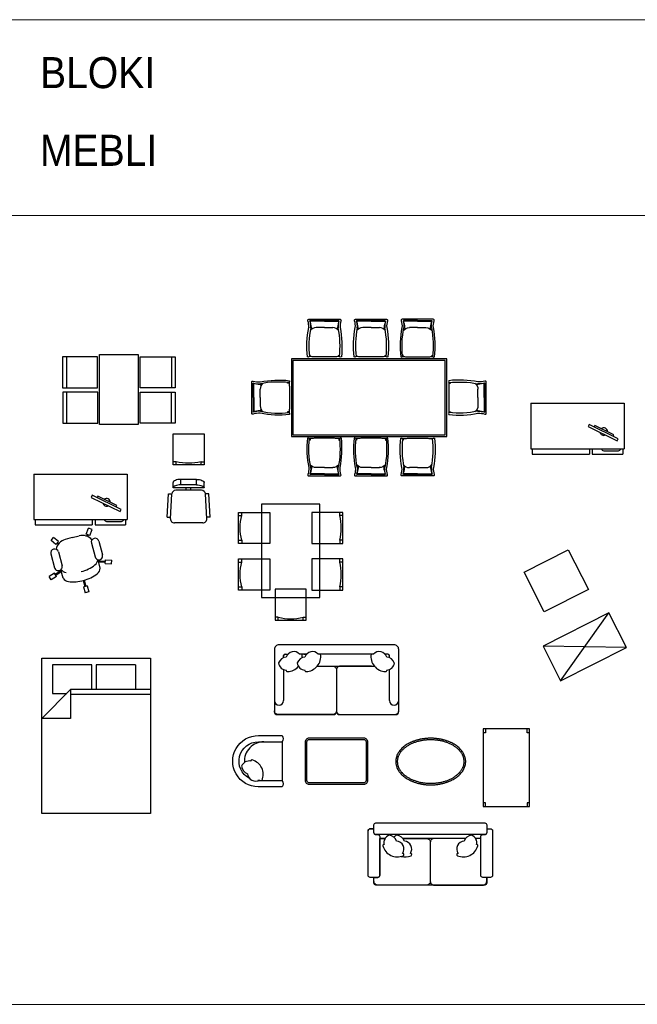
# Model space of a CAD drawing. Header units: metres. Extents: x 6502846 to 6512378, y 5892705 to 5896166.
# Tile 12 of 73: x 6503861 to 6503869, y 5894684 to 5894697. Entities that reach past the tile are written whole.
import ezdxf

# ---------------------------------------------------------------- set-up
doc = ezdxf.new("R2010")
doc.units = ezdxf.units.M
doc.header["$MEASUREMENT"] = 0
doc.layers.get('0').update_dxf_attribs({"color": 2})
doc.layers.add('_tabelki_ramki_cienkie', color=251, linetype='Continuous', lineweight=5)
doc.layers.add('A_wyposażenie_meble', color=17, linetype='Continuous')
doc.styles.add('Arial', font='arial.ttf', dxfattribs={"width": 0.9})

# ---------------------------------------------------------------- blocks, each defined once
blk = doc.blocks.new('łóżko podwójne 140x200')
at = {"linetype": 'Continuous'}
for p, q in [((3817.7, 1073.9), (3868.2, 1073.9)), ((3817.7, 1073.9), (3817.7, 1041.9)), ((3868.2, 1073.9), (3868.2, 1041.9)), ((3874.1, 1073.9), (3924.6, 1073.9)), ((3874.1, 1041.9), (3874.1, 1073.9)), ((3924.6, 1073.9), (3924.6, 1037)), ((3798.3, 1041.9), (3901.3, 1041.9)), ((3938.3, 1004.9), (3901.3, 1041.9)), ((3901.3, 1041.9), (3901.3, 1004.9)), ((3901.3, 1036), (3798.3, 1036)), ((3924.6, 1037), (3906.2, 1037)), ((3901.3, 1004.9), (3938.3, 1004.9))]:
    blk.add_line(p, q, dxfattribs=at)
blk.add_lwpolyline([(3798.3, 882.5), (3938.3, 882.5), (3938.3, 1082.5), (3798.3, 1082.5)], close=True)
blk = doc.blocks.new('stolik 100x60')
for p, q in [((1129.3, 2359.4), (1029.3, 2359.4)), ((1029.3, 2359.4), (1029.3, 2299.4)), ((1034.3, 2356.4), (1034.3, 2359.4)), ((1124.3, 2356.4), (1124.3, 2359.4)), ((1129.3, 2299.4), (1129.3, 2359.4)), ((1029.3, 2356.4), (1034.3, 2356.4)), ((1129.3, 2356.4), (1124.3, 2356.4)), ((1034.3, 2302.4), (1029.3, 2302.4)), ((1029.3, 2299.4), (1129.3, 2299.4)), ((1034.3, 2299.4), (1034.3, 2302.4)), ((1124.3, 2299.4), (1124.3, 2302.4)), ((1124.3, 2302.4), (1129.3, 2302.4))]:
    blk.add_line(p, q)
blk = doc.blocks.new('A$C1352')
for points in [[(0.003, 0.053), (0.003, 0.553, -0.414214), (0.053, 0.603), (0.753, 0.603, -0.414214), (0.803, 0.553), (0.803, 0.053, -0.414214), (0.753, 0.003), (0.053, 0.003, -0.414214)], [(0.023, 0.053), (0.023, 0.553, -0.414214), (0.053, 0.583), (0.753, 0.583, -0.414214), (0.783, 0.553), (0.783, 0.053, -0.414214), (0.753, 0.023), (0.053, 0.023, -0.414214)]]:
    blk.add_lwpolyline(points, format="xyb", close=True)
blk = doc.blocks.new('krzeslo2')
for p, q in [((-7266.3, -14898.7), (-7263.4, -14891.2)), ((-7258.8, -14893), (-7263.4, -14891.2)), ((-7261.6, -14900.5), (-7258.8, -14893)), ((-7311.4, -14907.1), (-7308.3, -14903.2)), ((-7302.1, -14908.2), (-7308.3, -14903.2)), ((-7284.2, -14903.3), (-7293.2, -14905.7)), ((-7284.2, -14903.3), (-7275.3, -14901)), ((-7261.6, -14900.5), (-7266.3, -14898.7)), ((-7265.4, -14901.5), (-7264.5, -14899.4)), ((-7264.2, -14902), (-7263.4, -14899.8)), ((-7305.2, -14912.1), (-7311.4, -14907.1)), ((-7305.2, -14912.1), (-7302.1, -14908.2)), ((-7302.3, -14912.1), (-7304, -14910.6)), ((-7301.5, -14911.1), (-7303.3, -14909.7)), ((-7259.6, -14910.3), (-7254.9, -14928.1)), ((-7250, -14907.8), (-7245.2, -14925.5)), ((-7311.7, -14924.2), (-7307, -14942)), ((-7302.1, -14921.6), (-7297.3, -14939.4)), ((-7248.1, -14942.6), (-7250.8, -14931.8)), ((-7241.7, -14936.7), (-7241.5, -14931.7)), ((-7241.5, -14931.7), (-7233.5, -14932.1)), ((-7233.7, -14937.1), (-7233.5, -14932.1)), ((-7296, -14955.4), (-7299.1, -14944.6)), ((-7250.5, -14933), (-7241.6, -14933.6)), ((-7250.2, -14934.4), (-7241.6, -14934.8)), ((-7241.7, -14936.7), (-7233.7, -14937.1)), ((-7307.2, -14949.2), (-7313.9, -14953.5)), ((-7311.2, -14957.7), (-7313.9, -14953.5)), ((-7304.5, -14953.4), (-7311.2, -14957.7)), ((-7304.5, -14953.4), (-7307.2, -14949.2)), ((-7298.7, -14945.8), (-7306.2, -14950.8)), ((-7298.3, -14947.2), (-7305.5, -14951.8)), ((-7270.2, -14958.5), (-7268, -14966.3)), ((-7265, -14965.5), (-7269.9, -14966.7)), ((-7269.9, -14966.7), (-7267.8, -14974.5)), ((-7268.9, -14958.1), (-7266.9, -14966)), ((-7265, -14965.5), (-7263, -14973.2)), ((-7263, -14973.2), (-7267.8, -14974.5))]:
    blk.add_line(p, q)
for centre, major_axis, start_param, end_param in [((-7289, -14921.3), (-4.2, 15.6), 0, 1.125039), ((-7271.1, -14916.6), (-4.2, 15.6), -1.125039, 0), ((-7254.8, -14909.1), (-1.29, 4.83), -1.570796, 1.570796), ((-7306.9, -14922.9), (-1.29, 4.83), -1.570796, 1.570796), ((-7261.4, -14930.2), (-2.65, 9.94), 3.554672, 4.309737), ((-7250.1, -14926.8), (-1.29, 4.83), 1.570796, 4.712389), ((-7302.2, -14940.7), (-1.29, 4.83), 1.570796, 4.712389), ((-7290.6, -14938), (-2.65, 9.94), 1.973448, 2.728514), ((-7282.5, -14904), (-11.3, 42.5), 3.107651, 3.558821), ((-7258.4, -14941.7), (-2.65, 9.94), 3.554672, 4.359188), ((-7287.6, -14949.5), (-2.65, 9.94), 1.923998, 2.728514), ((-7279.5, -14915.4), (-11.3, 42.5), 3.107651, 3.558821), ((-7282.3, -14916.2), (-11.3, 42.5), 2.724365, 3.175535)]:
    blk.add_ellipse(centre, major_axis=major_axis, ratio=0.999212, start_param=start_param, end_param=end_param)
blk = doc.blocks.new('biurko1')
for p, q in [((-7333.7, -14821.4), (-7329.7, -14821.4)), ((-7333.7, -14821.4), (-7333.7, -14879.9)), ((-7333.7, -14821.4), (-7213.7, -14821.4)), ((-7333.7, -14821.4), (-7213.7, -14821.4)), ((-7333.7, -14821.4), (-7333.7, -14879.9)), ((-7333.7, -14821.4), (-7213.7, -14821.4)), ((-7333.7, -14821.4), (-7213.7, -14821.4)), ((-7213.7, -14821.4), (-7213.7, -14879.9)), ((-7333.7, -14879.9), (-7213.7, -14879.9)), ((-7331.9, -14879.9), (-7331.9, -14886.8)), ((-7258.5, -14879.9), (-7258.5, -14886.8)), ((-7254.9, -14879.9), (-7254.9, -14886.8)), ((-7215.5, -14879.9), (-7215.5, -14886.8)), ((-7331.9, -14886.8), (-7258.5, -14886.8)), ((-7254.9, -14886.8), (-7215.5, -14886.8))]:
    blk.add_line(p, q)
for points in [[(-7222.7, -14869.7), (-7221.4, -14867), (-7258.6, -14848.6), (-7259.9, -14851.4)], [(-7227.8, -14863.8), (-7226.8, -14861.9), (-7251.4, -14849.9), (-7252.3, -14851.7)]]:
    blk.add_lwpolyline(points, close=True)
blk.add_lwpolyline([(-7243, -14879.9, 0.362612), (-7240, -14882.4), (-7221, -14882.4, 0.362612), (-7218.1, -14879.9, 0.362612)], format="xyb")
for start, end in [(359.1545, 128.4447), (192.1186, 295.4806)]:
    blk.add_arc((-7240, -14857.8), 4.9, start, end)
blk = doc.blocks.new('krzeslo3')
for p, q in [((-7144.5, -14835.3), (-7144.5, -14828.3)), ((-7124.5, -14828.3), (-7144.5, -14828.3)), ((-7124.5, -14835.3), (-7124.5, -14828.3)), ((-7154.5, -14839.3), (-7154.5, -14832.3)), ((-7114.5, -14839.3), (-7154.5, -14839.3)), ((-7117.9, -14842.3), (-7151, -14842.3)), ((-7124.5, -14835.3), (-7144.5, -14835.3)), ((-7137.5, -14842.3), (-7137.5, -14839.3)), ((-7131.5, -14842.3), (-7131.5, -14839.3)), ((-7114.5, -14839.3), (-7114.5, -14832.3)), ((-7162.1, -14876.8), (-7160.5, -14846.8)), ((-7160.5, -14846.8), (-7156, -14847)), ((-7157.7, -14879), (-7156, -14847)), ((-7108.4, -14846.8), (-7112.9, -14847)), ((-7111.2, -14879), (-7112.9, -14847)), ((-7106.8, -14876.8), (-7108.4, -14846.8)), ((-7162.1, -14876.8), (-7157.6, -14877)), ((-7106.8, -14876.8), (-7111.3, -14877)), ((-7116.2, -14884.3), (-7152.7, -14884.3))]:
    blk.add_line(p, q)
for points in [[(-7144.5, -14828.3, 0.041072), (-7148.5, -14828.6, 0.054131), (-7151.5, -14829.5, 0.097163), (-7153.9, -14831, 0.203453), (-7154.5, -14832.3, 0.203453)], [(-7124.5, -14828.3, -0.041072), (-7120.4, -14828.6, -0.054131), (-7117.4, -14829.5, -0.097163), (-7115, -14831, -0.203453), (-7114.5, -14832.3, -0.203453)], [(-7144.5, -14835.3, 0.041072), (-7148.5, -14835.6, 0.054131), (-7151.5, -14836.5, 0.097163), (-7153.9, -14838, 0.203453), (-7154.5, -14839.3, 0.203453)], [(-7124.5, -14835.3, -0.041072), (-7120.4, -14835.6, -0.054131), (-7117.4, -14836.5, -0.097163), (-7115, -14838, -0.203453), (-7114.5, -14839.3, -0.203453)]]:
    blk.add_lwpolyline(points, format="xyb")
for centre, start, end in [((-7151, -14847.3), 90, 176.9552), ((-7117.9, -14847.3), 3.0448, 90), ((-7152.7, -14879.3), 176.9552, 270), ((-7116.2, -14879.3), 270, 3.0448)]:
    blk.add_arc(centre, 5, start, end)
blk = doc.blocks.new('krzeslo4')
for p, q in [((-7154.5, -14809.5), (-7154.5, -14769.5)), ((-7154.5, -14769.5), (-7114.5, -14769.5)), ((-7114.5, -14769.5), (-7114.5, -14809.5)), ((-7150.5, -14805.5), (-7154.5, -14805.5)), ((-7150.5, -14809.5), (-7150.5, -14805.5)), ((-7118.5, -14809.5), (-7118.5, -14805.5)), ((-7118.5, -14805.5), (-7114.5, -14805.5)), ((-7114.5, -14809.5), (-7154.5, -14809.5))]:
    blk.add_line(p, q)
at = {"extrusion": (0, 0, -1)}
blk.add_ellipse((-7134.5, -14742.5), major_axis=(-46, -46), ratio=1, start_param=-1.034108, end_param=-0.536688, dxfattribs=at)
blk = doc.blocks.new('stol1')
for p, q in [((-6708.1, -14659.1), (-6668.1, -14659.1)), ((-6708.1, -14699.1), (-6708.1, -14659.1)), ((-6708.1, -14663.1), (-6704.1, -14663.1)), ((-6704.1, -14663.1), (-6704.1, -14659.1)), ((-6668.1, -14659.1), (-6668.1, -14699.1)), ((-6574.1, -14659.1), (-6614.1, -14659.1)), ((-6614.1, -14659.1), (-6614.1, -14699.1)), ((-6578.1, -14663.1), (-6578.1, -14659.1)), ((-6574.1, -14663.1), (-6578.1, -14663.1)), ((-6574.1, -14699.1), (-6574.1, -14659.1)), ((-6708.1, -14695.1), (-6704.1, -14695.1)), ((-6668.1, -14699.1), (-6708.1, -14699.1)), ((-6704.1, -14695.1), (-6704.1, -14699.1)), ((-6614.1, -14699.1), (-6574.1, -14699.1)), ((-6574.1, -14695.1), (-6578.1, -14695.1)), ((-6578.1, -14695.1), (-6578.1, -14699.1)), ((-6708.1, -14719.1), (-6668.1, -14719.1)), ((-6708.1, -14759.1), (-6708.1, -14719.1)), ((-6708.1, -14723.1), (-6704.1, -14723.1)), ((-6704.1, -14723.1), (-6704.1, -14719.1)), ((-6668.1, -14719.1), (-6668.1, -14759.1)), ((-6574.1, -14719.1), (-6614.1, -14719.1)), ((-6614.1, -14719.1), (-6614.1, -14759.1)), ((-6578.1, -14723.1), (-6578.1, -14719.1)), ((-6574.1, -14723.1), (-6578.1, -14723.1)), ((-6574.1, -14759.1), (-6574.1, -14719.1)), ((-6708.1, -14755.1), (-6704.1, -14755.1)), ((-6668.1, -14759.1), (-6708.1, -14759.1)), ((-6704.1, -14755.1), (-6704.1, -14759.1)), ((-6621.1, -14758.1), (-6661.1, -14758.1)), ((-6661.1, -14758.1), (-6661.1, -14798.1)), ((-6621.1, -14798.1), (-6621.1, -14758.1)), ((-6614.1, -14759.1), (-6574.1, -14759.1)), ((-6574.1, -14755.1), (-6578.1, -14755.1)), ((-6578.1, -14755.1), (-6578.1, -14759.1)), ((-6657.1, -14794.1), (-6661.1, -14794.1)), ((-6661.1, -14798.1), (-6621.1, -14798.1)), ((-6657.1, -14798.1), (-6657.1, -14794.1)), ((-6625.1, -14798.1), (-6625.1, -14794.1)), ((-6625.1, -14794.1), (-6621.1, -14794.1))]:
    blk.add_line(p, q)
blk.add_lwpolyline([(-6678.6, -14648.6), (-6678.6, -14768.6), (-6603.6, -14768.6), (-6603.6, -14648.6)], close=True)
at = {"extrusion": (0, 0, -1)}
for centre in [(-6641.1, -14679.1), (-6641.1, -14739.1)]:
    blk.add_ellipse(centre, major_axis=(-46, 46), ratio=1, start_param=-1.034108, end_param=-0.536688, dxfattribs=at)
for centre, major_axis in [((-6641.1, -14679.1), (46, 46)), ((-6641.1, -14739.1), (46, 46)), ((-6641.1, -14731.1), (46, -46))]:
    blk.add_ellipse(centre, major_axis=major_axis, ratio=1, start_param=-1.034108, end_param=-0.536688)
blk = doc.blocks.new('kanapa1')
for p, q in [((-6637.3, -15079), (-6644.1, -15079)), ((-6543.8, -15079), (-6614.4, -15079)), ((-6514.1, -15079), (-6520.9, -15079))]:
    blk.add_line(p, q)
for points in [[(-6651.6, -15066.5), (-6651.6, -15061.5, -0.414214), (-6649.1, -15059), (-6509.1, -15059, -0.414214), (-6506.6, -15061.5), (-6506.6, -15071.5, -0.414214), (-6509.1, -15074), (-6649.1, -15074, -0.414214), (-6651.6, -15071.5), (-6651.6, -15066.5), (-6656.6, -15066.5, 0.414214), (-6659.1, -15069)], [(-6651.6, -15071.5), (-6651.6, -15071.5, 0.414214), (-6649.1, -15074), (-6646.6, -15074, -0.414214), (-6644.1, -15076.5), (-6644.1, -15126.5, -0.414214), (-6646.6, -15129), (-6651.6, -15129), (-6656.6, -15129, -0.414214), (-6659.1, -15126.5), (-6659.1, -15069)], [(-6506.6, -15066.5), (-6501.6, -15066.5, -0.414214), (-6499.1, -15069), (-6499.1, -15126.5, -0.414214), (-6501.6, -15129), (-6511.6, -15129, -0.414214), (-6514.1, -15126.5), (-6514.1, -15076.5, -0.414214), (-6511.6, -15074), (-6509.1, -15074, 0.414214), (-6506.6, -15071.5), (-6506.6, -15071.5)], [(-6651.6, -15129), (-6646.6, -15129, 0.414214), (-6644.1, -15126.5), (-6644.1, -15079), (-6637.3, -15079, -0.433399)], [(-6614.4, -15079), (-6584.1, -15079, -0.414214), (-6579.1, -15084), (-6579.1, -15134, -0.414214), (-6584.1, -15139), (-6646.6, -15139, -0.414214), (-6651.6, -15134)], [(-6533.8, -15079), (-6574.1, -15079, 0.414214), (-6579.1, -15084), (-6579.1, -15134, 0.414214), (-6574.1, -15139), (-6511.6, -15139, 0.414214), (-6506.6, -15134)], [(-6506.6, -15129), (-6511.6, -15129, -0.414214), (-6514.1, -15126.5), (-6514.1, -15079), (-6520.9, -15079, 0.433399)], [(-6506.6, -15134), (-6506.6, -15129, 0.414214)]]:
    blk.add_lwpolyline(points, format="xyb")
blk.add_lwpolyline([(-6651.6, -15129), (-6656.6, -15129, -0.414214), (-6659.1, -15126.5), (-6659.1, -15069, -0.414214), (-6656.6, -15066.5), (-6651.6, -15066.5), (-6651.6, -15061.5, -0.414214), (-6649.1, -15059), (-6509.1, -15059, -0.414214), (-6506.6, -15061.5), (-6506.6, -15066.5), (-6501.6, -15066.5, -0.414214), (-6499.1, -15069), (-6499.1, -15126.5, -0.414214), (-6501.6, -15129), (-6506.6, -15129), (-6506.6, -15136.5, -0.414214), (-6509.1, -15139), (-6649.1, -15139, -0.414214), (-6651.6, -15136.5)], format="xyb", close=True)
for centre, radius, start, end in [((-6628.6, -15084.5), 10.3, 110.5305, 193.3597), ((-6633.2, -15086.1), 11.3, 18.6466, 85.0001), ((-6618.6, -15084.5), 10.3, 110.5305, 136.2793), ((-6623, -15092.5), 10, 325.8599, 87.0078), ((-6623.2, -15086.1), 11.3, 18.6466, 85.0001), ((-6613, -15092.5), 10, 325.8599, 87.0078), ((-6535.2, -15092.5), 10, 92.9922, 214.1401), ((-6525, -15086.1), 11.3, 94.9999, 161.3534), ((-6529.6, -15084.5), 10.3, 346.6403, 69.4695), ((-6639.1, -15087.9), 1.2, 66.2577, 209.3762), ((-6621.5, -15083.3), 19.4, 195.7143, 292.9857), ((-6536.7, -15083.3), 19.4, 247.0143, 344.2857), ((-6519.1, -15087.9), 1.2, 330.6238, 113.7423), ((-6611.5, -15083.3), 19.4, 255.0324, 292.9857), ((-6614.6, -15099.7), 1.58, 296.4094, 93.5832), ((-6604.6, -15099.7), 1.58, 296.4094, 93.5832), ((-6543.5, -15099.7), 1.58, 86.4168, 243.5906)]:
    blk.add_arc(centre, radius, start, end)
blk = doc.blocks.new('kanapa2')
for p, q in [((-6650.2, -14846.3), (-6650.2, -14843.5)), ((-6648.2, -14841.5), (-6644.6, -14841.5)), ((-6620.6, -14841.5), (-6630.1, -14841.5)), ((-6624.2, -14841.5), (-6620.6, -14841.5)), ((-6534.4, -14841.5), (-6606.1, -14841.5)), ((-6516.2, -14841.5), (-6519.9, -14841.5)), ((-6514.2, -14846.3), (-6514.2, -14843.5)), ((-6650.2, -14861.4), (-6650.2, -14901.5)), ((-6514.2, -14901.5), (-6514.2, -14861.4)), ((-6656.2, -14907.5), (-6656.2, -14907.5)), ((-6508.2, -14907.5), (-6508.2, -14907.5))]:
    blk.add_line(p, q)
for points in [[(-6582.2, -14915.5, 0.414214), (-6578.2, -14919.5), (-6506.2, -14919.5, 0.414214), (-6502.2, -14915.5), (-6502.2, -14835.5, 0.414214), (-6508.2, -14829.5), (-6656.2, -14829.5, 0.414214), (-6662.2, -14835.5), (-6662.2, -14915.5, 0.414214), (-6658.2, -14919.5), (-6586.3, -14919.5, 0.414214), (-6582.3, -14915.5)], [(-6606.9, -14857), (-6587.2, -14857, -0.414214), (-6582.2, -14862), (-6582.2, -14914.5, -0.414214), (-6587.2, -14919.5), (-6657.2, -14919.5, -0.414214), (-6662.2, -14914.5)], [(-6537, -14857), (-6577.2, -14857, 0.414214), (-6582.2, -14862), (-6582.2, -14914.5, 0.414214), (-6577.2, -14919.5), (-6507.2, -14919.5, 0.414214), (-6502.2, -14914.5)]]:
    blk.add_lwpolyline(points, format="xyb")
blk.add_lwpolyline([(-6606.9, -14857), (-6533.6, -14857)])
for centre, radius, start, end in [((-6648.2, -14843.5), 2, 90, 180), ((-6648.2, -14843.5), 2, 90, 180), ((-6637.3, -14848.4), 10, 41.7572, 162.9051), ((-6645.9, -14844.7), 19.4, 354.881, 8.883), ((-6613.3, -14848.4), 10, 41.7572, 162.9051), ((-6621.9, -14844.7), 19.4, 271.6116, 8.883), ((-6518.6, -14844.7), 19.4, 171.117, 268.3884), ((-6527.1, -14848.4), 10, 17.0949, 138.2428), ((-6516.2, -14843.5), 2, 0, 90), ((-6646, -14856.7), 11.3, 94.5439, 160.8974), ((-6646.5, -14851.9), 10.3, 186.4279, 269.257), ((-6622, -14856.7), 11.3, 94.5439, 160.8974), ((-6622.5, -14851.9), 10.3, 186.4279, 269.257), ((-6518, -14851.9), 10.3, 270.743, 353.5721), ((-6518.5, -14856.7), 11.3, 19.1026, 85.4561), ((-6645.7, -14862.9), 1.2, 142.155, 285.2735), ((-6645.9, -14844.7), 19.4, 271.6116, 319.376), ((-6621.7, -14862.9), 1.2, 142.155, 285.2735), ((-6518.8, -14862.9), 1.2, 254.7265, 37.845), ((-6656.2, -14901.5), 6, 180, 270), ((-6656.2, -14901.5), 6, 270, 0), ((-6508.2, -14901.5), 6, 180, 270), ((-6508.2, -14901.5), 6, 270, 0)]:
    blk.add_arc(centre, radius, start, end)
blk = doc.blocks.new('fotel1')
blk.add_line((-6682.8, -15004.5), (-6652.3, -15004.5))
blk.add_lwpolyline([(-6652.3, -15004.5, -0.369229), (-6652.3, -15012.5), (-6682.8, -15012.5, -1), (-6682.7, -14946.5), (-6652.2, -14946.5, -0.369229), (-6652.2, -14954.5)], format="xyb", close=True)
blk.add_lwpolyline([(-6694.3, -15001.6, -0.785087), (-6682.7, -14954.5), (-6652.2, -14954.5)], format="xyb")
for centre, radius, start, end in [((-6675.7, -14979.5), 25, 89.9461, 183.658), ((-6694.7, -14989.5), 10.3, 76.6403, 159.4695), ((-6691.3, -14979), 1.2, 60.6238, 203.7423), ((-6695.9, -14996.6), 19.4, 337.0143, 74.2857), ((-6693.1, -14984.9), 11.3, 184.9999, 251.3534), ((-6686.7, -14995.1), 10, 182.9922, 304.1401), ((-6682.8, -14979.5), 25, 268.8536, 269.9461)]:
    blk.add_arc(centre, radius, start, end)
blk = doc.blocks.new('stolik1')
at = {"linetype": 'Continuous'}
for points in [[(-6416, -14979.9, 0), (-6416, -14979.4, 0), (-6416, -14978.8, 0), (-6416.1, -14978.2, 0), (-6416.1, -14977.7, 0), (-6416.2, -14977.1, 0), (-6416.3, -14976.5, 0), (-6416.4, -14976, 0), (-6416.5, -14975.4, 0), (-6416.7, -14974.8, 0), (-6416.8, -14974.3, 0), (-6417, -14973.7, 0), (-6417.2, -14973.2, 0), (-6417.4, -14972.6, 0), (-6417.6, -14972.1, 0), (-6417.8, -14971.5, 0), (-6418, -14971, 0), (-6418.3, -14970.4, 0), (-6418.6, -14969.9, 0), (-6418.9, -14969.4, 0), (-6419.2, -14968.8, 0), (-6419.5, -14968.3, 0), (-6419.8, -14967.8, 0), (-6420.2, -14967.3, 0), (-6420.6, -14966.8, 0), (-6420.9, -14966.3, 0), (-6421.3, -14965.8, 0), (-6421.7, -14965.3, 0), (-6422.2, -14964.8, 0), (-6422.6, -14964.3, 0), (-6423.1, -14963.8, 0), (-6423.5, -14963.3, 0), (-6424, -14962.9, 0), (-6424.5, -14962.4, 0), (-6425, -14961.9, 0), (-6425.5, -14961.5, 0), (-6426, -14961, 0), (-6426.6, -14960.6, 0), (-6427.1, -14960.2, 0), (-6427.7, -14959.7, 0), (-6428.3, -14959.3, 0), (-6428.9, -14958.9, 0), (-6429.5, -14958.5, 0), (-6430.1, -14958.1, 0), (-6430.7, -14957.7, 0), (-6431.4, -14957.4, 0), (-6432, -14957, 0), (-6432.7, -14956.6, 0), (-6433.3, -14956.3, 0), (-6434, -14955.9, 0), (-6434.7, -14955.6, 0), (-6435.4, -14955.3, 0), (-6436.1, -14954.9, 0), (-6436.8, -14954.6, 0), (-6437.5, -14954.3, 0), (-6438.3, -14954, 0), (-6439, -14953.8, 0), (-6439.7, -14953.5, 0), (-6440.5, -14953.2, 0), (-6441.3, -14953, 0), (-6442, -14952.7, 0), (-6442.8, -14952.5, 0), (-6443.6, -14952.3, 0), (-6444.4, -14952.1, 0), (-6445.2, -14951.8, 0), (-6446, -14951.7, 0), (-6446.8, -14951.5, 0), (-6447.6, -14951.3, 0), (-6448.4, -14951.1, 0), (-6449.2, -14951, 0), (-6450, -14950.8, 0), (-6450.9, -14950.7, 0), (-6451.7, -14950.6, 0), (-6452.5, -14950.5, 0), (-6453.4, -14950.4, 0), (-6454.2, -14950.3, 0), (-6455.1, -14950.2, 0), (-6455.9, -14950.1, 0), (-6456.7, -14950.1, 0), (-6457.6, -14950, 0), (-6458.4, -14950, 0), (-6459.3, -14950, 0), (-6460.1, -14949.9, 0), (-6461, -14949.9, 0), (-6461.9, -14949.9, 0), (-6462.7, -14950, 0), (-6463.6, -14950, 0), (-6464.4, -14950, 0), (-6465.3, -14950.1, 0), (-6466.1, -14950.1, 0), (-6466.9, -14950.2, 0), (-6467.8, -14950.3, 0), (-6468.6, -14950.4, 0), (-6469.5, -14950.5, 0), (-6470.3, -14950.6, 0), (-6471.1, -14950.7, 0), (-6472, -14950.8, 0), (-6472.8, -14951, 0), (-6473.6, -14951.1, 0), (-6474.4, -14951.3, 0), (-6475.2, -14951.5, 0), (-6476, -14951.7, 0), (-6476.8, -14951.8, 0), (-6477.6, -14952.1, 0), (-6478.4, -14952.3, 0), (-6479.2, -14952.5, 0), (-6480, -14952.7, 0), (-6480.7, -14953, 0), (-6481.5, -14953.2, 0), (-6482.3, -14953.5, 0), (-6483, -14953.8, 0), (-6483.7, -14954, 0), (-6484.5, -14954.3, 0), (-6485.2, -14954.6, 0), (-6485.9, -14954.9, 0), (-6486.6, -14955.3, 0), (-6487.3, -14955.6, 0), (-6488, -14955.9, 0), (-6488.7, -14956.3, 0), (-6489.3, -14956.6, 0), (-6490, -14957, 0), (-6490.6, -14957.4, 0), (-6491.3, -14957.7, 0), (-6491.9, -14958.1, 0), (-6492.5, -14958.5, 0), (-6493.1, -14958.9, 0), (-6493.7, -14959.3, 0), (-6494.3, -14959.7, 0), (-6494.9, -14960.2, 0), (-6495.4, -14960.6, 0), (-6496, -14961, 0), (-6496.5, -14961.5, 0), (-6497, -14961.9, 0), (-6497.5, -14962.4, 0), (-6498, -14962.9, 0), (-6498.5, -14963.3, 0), (-6498.9, -14963.8, 0), (-6499.4, -14964.3, 0), (-6499.8, -14964.8, 0), (-6500.3, -14965.3, 0), (-6500.7, -14965.8, 0), (-6501.1, -14966.3, 0), (-6501.4, -14966.8, 0), (-6501.8, -14967.3, 0), (-6502.2, -14967.8, 0), (-6502.5, -14968.3, 0), (-6502.8, -14968.8, 0), (-6503.1, -14969.4, 0), (-6503.4, -14969.9, 0), (-6503.7, -14970.4, 0), (-6504, -14971, 0), (-6504.2, -14971.5, 0), (-6504.4, -14972.1, 0), (-6504.6, -14972.6, 0), (-6504.8, -14973.2, 0), (-6505, -14973.7, 0), (-6505.2, -14974.3, 0), (-6505.3, -14974.8, 0), (-6505.5, -14975.4, 0), (-6505.6, -14976, 0), (-6505.7, -14976.5, 0), (-6505.8, -14977.1, 0), (-6505.9, -14977.7, 0), (-6505.9, -14978.2, 0), (-6506, -14978.8, 0), (-6506, -14979.4, 0), (-6506, -14979.9, 0), (-6506, -14980.5, 0), (-6506, -14981.1, 0), (-6505.9, -14981.6, 0), (-6505.9, -14982.2, 0), (-6505.8, -14982.8, 0), (-6505.7, -14983.3, 0), (-6505.6, -14983.9, 0), (-6505.5, -14984.5, 0), (-6505.3, -14985, 0), (-6505.2, -14985.6, 0), (-6505, -14986.1, 0), (-6504.8, -14986.7, 0), (-6504.6, -14987.2, 0), (-6504.4, -14987.8, 0), (-6504.2, -14988.3, 0), (-6504, -14988.9, 0), (-6503.7, -14989.4, 0), (-6503.4, -14990, 0), (-6503.1, -14990.5, 0), (-6502.8, -14991, 0), (-6502.5, -14991.5, 0), (-6502.2, -14992.1, 0), (-6501.8, -14992.6, 0), (-6501.4, -14993.1, 0), (-6501.1, -14993.6, 0), (-6500.7, -14994.1, 0), (-6500.3, -14994.6, 0), (-6499.8, -14995.1, 0), (-6499.4, -14995.6, 0), (-6498.9, -14996.1, 0), (-6498.5, -14996.5, 0), (-6498, -14997, 0), (-6497.5, -14997.5, 0), (-6497, -14997.9, 0), (-6496.5, -14998.4, 0), (-6496, -14998.8, 0), (-6495.4, -14999.3, 0), (-6494.9, -14999.7, 0), (-6494.3, -15000.1, 0), (-6493.7, -15000.5, 0), (-6493.1, -15000.9, 0), (-6492.5, -15001.3, 0), (-6491.9, -15001.7, 0), (-6491.3, -15002.1, 0), (-6490.6, -15002.5, 0), (-6490, -15002.9, 0), (-6489.3, -15003.2, 0), (-6488.7, -15003.6, 0), (-6488, -15003.9, 0), (-6487.3, -15004.3, 0), (-6486.6, -15004.6, 0), (-6485.9, -15004.9, 0), (-6485.2, -15005.2, 0), (-6484.5, -15005.5, 0), (-6483.7, -15005.8, 0), (-6483, -15006.1, 0), (-6482.3, -15006.4, 0), (-6481.5, -15006.6, 0), (-6480.7, -15006.9, 0), (-6480, -15007.1, 0), (-6479.2, -15007.4, 0), (-6478.4, -15007.6, 0), (-6477.6, -15007.8, 0), (-6476.8, -15008, 0), (-6476, -15008.2, 0), (-6475.2, -15008.4, 0), (-6474.4, -15008.6, 0), (-6473.6, -15008.7, 0), (-6472.8, -15008.9, 0), (-6472, -15009, 0), (-6471.1, -15009.2, 0), (-6470.3, -15009.3, 0), (-6469.5, -15009.4, 0), (-6468.6, -15009.5, 0), (-6467.8, -15009.6, 0), (-6466.9, -15009.7, 0), (-6466.1, -15009.7, 0), (-6465.3, -15009.8, 0), (-6464.4, -15009.8, 0), (-6463.6, -15009.9, 0), (-6462.7, -15009.9, 0), (-6461.9, -15009.9, 0), (-6461, -15009.9, 0), (-6460.1, -15009.9, 0), (-6459.3, -15009.9, 0), (-6458.4, -15009.9, 0), (-6457.6, -15009.8, 0), (-6456.7, -15009.8, 0), (-6455.9, -15009.7, 0), (-6455.1, -15009.7, 0), (-6454.2, -15009.6, 0), (-6453.4, -15009.5, 0), (-6452.5, -15009.4, 0), (-6451.7, -15009.3, 0), (-6450.9, -15009.2, 0), (-6450, -15009, 0), (-6449.2, -15008.9, 0), (-6448.4, -15008.7, 0), (-6447.6, -15008.6, 0), (-6446.8, -15008.4, 0), (-6446, -15008.2, 0), (-6445.2, -15008, 0), (-6444.4, -15007.8, 0), (-6443.6, -15007.6, 0), (-6442.8, -15007.4, 0), (-6442, -15007.1, 0), (-6441.3, -15006.9, 0), (-6440.5, -15006.6, 0), (-6439.7, -15006.4, 0), (-6439, -15006.1, 0), (-6438.3, -15005.8, 0), (-6437.5, -15005.5, 0), (-6436.8, -15005.2, 0), (-6436.1, -15004.9, 0), (-6435.4, -15004.6, 0), (-6434.7, -15004.3, 0), (-6434, -15003.9, 0), (-6433.3, -15003.6, 0), (-6432.7, -15003.2, 0), (-6432, -15002.9, 0), (-6431.4, -15002.5, 0), (-6430.7, -15002.1, 0), (-6430.1, -15001.7, 0), (-6429.5, -15001.3, 0), (-6428.9, -15000.9, 0), (-6428.3, -15000.5, 0), (-6427.7, -15000.1, 0), (-6427.1, -14999.7, 0), (-6426.6, -14999.3, 0), (-6426, -14998.8, 0), (-6425.5, -14998.4, 0), (-6425, -14997.9, 0), (-6424.5, -14997.5, 0), (-6424, -14997, 0), (-6423.5, -14996.5, 0), (-6423.1, -14996.1, 0), (-6422.6, -14995.6, 0), (-6422.2, -14995.1, 0), (-6421.7, -14994.6, 0), (-6421.3, -14994.1, 0), (-6420.9, -14993.6, 0), (-6420.6, -14993.1, 0), (-6420.2, -14992.6, 0), (-6419.8, -14992.1, 0), (-6419.5, -14991.5, 0), (-6419.2, -14991, 0), (-6418.9, -14990.5, 0), (-6418.6, -14990, 0), (-6418.3, -14989.4, 0), (-6418, -14988.9, 0), (-6417.8, -14988.3, 0), (-6417.6, -14987.8, 0), (-6417.4, -14987.2, 0), (-6417.2, -14986.7, 0), (-6417, -14986.1, 0), (-6416.8, -14985.6, 0), (-6416.7, -14985, 0), (-6416.5, -14984.5, 0), (-6416.4, -14983.9, 0), (-6416.3, -14983.3, 0), (-6416.2, -14982.8, 0), (-6416.1, -14982.2, 0), (-6416.1, -14981.6, 0), (-6416, -14981.1, 0), (-6416, -14980.5, 0), (-6416, -14979.9, 0)], [(-6418, -14979.9, 0), (-6418, -14979.6, 0), (-6418, -14979.3, 0), (-6418, -14979, 0), (-6418, -14978.7, 0), (-6418.1, -14978.4, 0), (-6418.1, -14978.1, 0), (-6418.1, -14977.8, 0), (-6418.2, -14977.4, 0), (-6418.2, -14977.1, 0), (-6418.3, -14976.8, 0), (-6418.3, -14976.5, 0), (-6418.4, -14976.2, 0), (-6418.5, -14975.8, 0), (-6418.5, -14975.5, 0), (-6418.6, -14975.2, 0), (-6418.7, -14974.9, 0), (-6418.8, -14974.6, 0), (-6418.9, -14974.2, 0), (-6419, -14973.9, 0), (-6419.1, -14973.6, 0), (-6419.3, -14973.2, 0), (-6419.4, -14972.9, 0), (-6419.5, -14972.6, 0), (-6419.7, -14972.3, 0), (-6419.8, -14971.9, 0), (-6420, -14971.6, 0), (-6420.1, -14971.3, 0), (-6420.3, -14970.9, 0), (-6420.5, -14970.6, 0), (-6420.7, -14970.3, 0), (-6420.8, -14970, 0), (-6421, -14969.6, 0), (-6421.2, -14969.3, 0), (-6421.5, -14969, 0), (-6421.7, -14968.7, 0), (-6421.9, -14968.3, 0), (-6422.1, -14968, 0), (-6422.4, -14967.7, 0), (-6422.6, -14967.4, 0), (-6422.9, -14967, 0), (-6423.1, -14966.7, 0), (-6423.4, -14966.4, 0), (-6423.7, -14966.1, 0), (-6423.9, -14965.8, 0), (-6424.2, -14965.5, 0), (-6424.5, -14965.2, 0), (-6424.8, -14964.9, 0), (-6425.1, -14964.5, 0), (-6425.5, -14964.2, 0), (-6425.8, -14963.9, 0), (-6426.1, -14963.6, 0), (-6426.4, -14963.3, 0), (-6426.8, -14963, 0), (-6427.1, -14962.8, 0), (-6427.5, -14962.5, 0), (-6427.9, -14962.2, 0), (-6428.2, -14961.9, 0), (-6428.6, -14961.6, 0), (-6429, -14961.3, 0), (-6429.4, -14961, 0), (-6429.8, -14960.8, 0), (-6430.2, -14960.5, 0), (-6430.6, -14960.2, 0), (-6431, -14960, 0), (-6431.4, -14959.7, 0), (-6431.8, -14959.4, 0), (-6432.2, -14959.2, 0), (-6432.7, -14958.9, 0), (-6433.1, -14958.7, 0), (-6433.5, -14958.5, 0), (-6434, -14958.2, 0), (-6434.4, -14958, 0), (-6434.9, -14957.7, 0), (-6435.3, -14957.5, 0), (-6435.8, -14957.3, 0), (-6436.3, -14957.1, 0), (-6436.7, -14956.9, 0), (-6437.2, -14956.7, 0), (-6437.7, -14956.4, 0), (-6438.1, -14956.2, 0), (-6438.6, -14956, 0), (-6439.1, -14955.9, 0), (-6439.6, -14955.7, 0), (-6440.1, -14955.5, 0), (-6440.6, -14955.3, 0), (-6441.1, -14955.1, 0), (-6441.6, -14955, 0), (-6442.1, -14954.8, 0), (-6442.6, -14954.6, 0), (-6443.1, -14954.5, 0), (-6443.6, -14954.3, 0), (-6444.1, -14954.2, 0), (-6444.6, -14954.1, 0), (-6445.1, -14953.9, 0), (-6445.6, -14953.8, 0), (-6446.1, -14953.7, 0), (-6446.6, -14953.5, 0), (-6447.1, -14953.4, 0), (-6447.7, -14953.3, 0), (-6448.2, -14953.2, 0), (-6448.7, -14953.1, 0), (-6449.2, -14953, 0), (-6449.7, -14952.9, 0), (-6450.2, -14952.8, 0), (-6450.7, -14952.7, 0), (-6451.2, -14952.7, 0), (-6451.8, -14952.6, 0), (-6452.3, -14952.5, 0), (-6452.8, -14952.4, 0), (-6453.3, -14952.4, 0), (-6453.8, -14952.3, 0), (-6454.4, -14952.3, 0), (-6454.9, -14952.2, 0), (-6455.4, -14952.2, 0), (-6455.9, -14952.1, 0), (-6456.4, -14952.1, 0), (-6457, -14952.1, 0), (-6457.5, -14952, 0), (-6458, -14952, 0), (-6458.5, -14952, 0), (-6459, -14952, 0), (-6459.6, -14951.9, 0), (-6460.1, -14951.9, 0), (-6460.6, -14951.9, 0), (-6461.1, -14951.9, 0), (-6461.7, -14951.9, 0), (-6462.2, -14951.9, 0), (-6462.7, -14952, 0), (-6463.2, -14952, 0), (-6463.7, -14952, 0), (-6464.3, -14952, 0), (-6464.8, -14952, 0), (-6465.3, -14952.1, 0), (-6465.8, -14952.1, 0), (-6466.3, -14952.1, 0), (-6466.9, -14952.2, 0), (-6467.4, -14952.2, 0), (-6467.9, -14952.3, 0), (-6468.4, -14952.3, 0), (-6468.9, -14952.4, 0), (-6469.5, -14952.5, 0), (-6470, -14952.5, 0), (-6470.5, -14952.6, 0), (-6471, -14952.7, 0), (-6471.5, -14952.8, 0), (-6472, -14952.9, 0), (-6472.6, -14953, 0), (-6473.1, -14953.1, 0), (-6473.6, -14953.2, 0), (-6474.1, -14953.3, 0), (-6474.6, -14953.4, 0), (-6475.1, -14953.5, 0), (-6475.6, -14953.6, 0), (-6476.1, -14953.7, 0), (-6476.6, -14953.9, 0), (-6477.1, -14954, 0), (-6477.7, -14954.1, 0), (-6478.2, -14954.3, 0), (-6478.7, -14954.4, 0), (-6479.2, -14954.6, 0), (-6479.7, -14954.7, 0), (-6480.2, -14954.9, 0), (-6480.7, -14955, 0), (-6481.2, -14955.2, 0), (-6481.6, -14955.4, 0), (-6482.1, -14955.6, 0), (-6482.6, -14955.8, 0), (-6483.1, -14955.9, 0), (-6483.6, -14956.1, 0), (-6484.1, -14956.3, 0), (-6484.6, -14956.5, 0), (-6485, -14956.8, 0), (-6485.5, -14957, 0), (-6486, -14957.2, 0), (-6486.4, -14957.4, 0), (-6486.9, -14957.6, 0), (-6487.4, -14957.9, 0), (-6487.8, -14958.1, 0), (-6488.3, -14958.3, 0), (-6488.7, -14958.6, 0), (-6489.1, -14958.8, 0), (-6489.6, -14959.1, 0), (-6490, -14959.3, 0), (-6490.4, -14959.6, 0), (-6490.8, -14959.8, 0), (-6491.2, -14960.1, 0), (-6491.6, -14960.4, 0), (-6492, -14960.6, 0), (-6492.4, -14960.9, 0), (-6492.8, -14961.2, 0), (-6493.2, -14961.5, 0), (-6493.6, -14961.7, 0), (-6494, -14962, 0), (-6494.3, -14962.3, 0), (-6494.7, -14962.6, 0), (-6495, -14962.9, 0), (-6495.4, -14963.2, 0), (-6495.7, -14963.5, 0), (-6496.1, -14963.8, 0), (-6496.4, -14964.1, 0), (-6496.7, -14964.4, 0), (-6497, -14964.7, 0), (-6497.3, -14965, 0), (-6497.6, -14965.3, 0), (-6497.9, -14965.6, 0), (-6498.2, -14965.9, 0), (-6498.5, -14966.3, 0), (-6498.7, -14966.6, 0), (-6499, -14966.9, 0), (-6499.3, -14967.2, 0), (-6499.5, -14967.5, 0), (-6499.8, -14967.9, 0), (-6500, -14968.2, 0), (-6500.2, -14968.5, 0), (-6500.4, -14968.8, 0), (-6500.6, -14969.1, 0), (-6500.9, -14969.5, 0), (-6501.1, -14969.8, 0), (-6501.2, -14970.1, 0), (-6501.4, -14970.5, 0), (-6501.6, -14970.8, 0), (-6501.8, -14971.1, 0), (-6502, -14971.4, 0), (-6502.1, -14971.8, 0), (-6502.3, -14972.1, 0), (-6502.4, -14972.4, 0), (-6502.5, -14972.8, 0), (-6502.7, -14973.1, 0), (-6502.8, -14973.4, 0), (-6502.9, -14973.7, 0), (-6503, -14974.1, 0), (-6503.1, -14974.4, 0), (-6503.2, -14974.7, 0), (-6503.3, -14975, 0), (-6503.4, -14975.4, 0), (-6503.5, -14975.7, 0), (-6503.6, -14976, 0), (-6503.6, -14976.3, 0), (-6503.7, -14976.6, 0), (-6503.8, -14977, 0), (-6503.8, -14977.3, 0), (-6503.8, -14977.6, 0), (-6503.9, -14977.9, 0), (-6503.9, -14978.2, 0), (-6503.9, -14978.5, 0), (-6504, -14978.8, 0), (-6504, -14979.2, 0), (-6504, -14979.5, 0), (-6504, -14979.8, 0), (-6504, -14980.1, 0), (-6504, -14980.4, 0), (-6504, -14980.7, 0), (-6504, -14981, 0), (-6503.9, -14981.3, 0), (-6503.9, -14981.6, 0), (-6503.9, -14981.9, 0), (-6503.8, -14982.3, 0), (-6503.8, -14982.6, 0), (-6503.8, -14982.9, 0), (-6503.7, -14983.2, 0), (-6503.6, -14983.5, 0), (-6503.6, -14983.9, 0), (-6503.5, -14984.2, 0), (-6503.4, -14984.5, 0), (-6503.3, -14984.8, 0), (-6503.2, -14985.1, 0), (-6503.1, -14985.5, 0), (-6503, -14985.8, 0), (-6502.9, -14986.1, 0), (-6502.8, -14986.4, 0), (-6502.7, -14986.8, 0), (-6502.5, -14987.1, 0), (-6502.4, -14987.4, 0), (-6502.3, -14987.8, 0), (-6502.1, -14988.1, 0), (-6502, -14988.4, 0), (-6501.8, -14988.7, 0), (-6501.6, -14989.1, 0), (-6501.4, -14989.4, 0), (-6501.2, -14989.7, 0), (-6501.1, -14990.1, 0), (-6500.9, -14990.4, 0), (-6500.6, -14990.7, 0), (-6500.4, -14991, 0), (-6500.2, -14991.4, 0), (-6500, -14991.7, 0), (-6499.8, -14992, 0), (-6499.5, -14992.3, 0), (-6499.3, -14992.7, 0), (-6499, -14993, 0), (-6498.7, -14993.3, 0), (-6498.5, -14993.6, 0), (-6498.2, -14993.9, 0), (-6497.9, -14994.2, 0), (-6497.6, -14994.5, 0), (-6497.3, -14994.9, 0), (-6497, -14995.2, 0), (-6496.7, -14995.5, 0), (-6496.4, -14995.8, 0), (-6496.1, -14996.1, 0), (-6495.7, -14996.4, 0), (-6495.4, -14996.7, 0), (-6495, -14997, 0), (-6494.7, -14997.3, 0), (-6494.3, -14997.5, 0), (-6494, -14997.8, 0), (-6493.6, -14998.1, 0), (-6493.2, -14998.4, 0), (-6492.8, -14998.7, 0), (-6492.4, -14999, 0), (-6492, -14999.2, 0), (-6491.6, -14999.5, 0), (-6491.2, -14999.8, 0), (-6490.8, -15000, 0), (-6490.4, -15000.3, 0), (-6490, -15000.5, 0), (-6489.6, -15000.8, 0), (-6489.1, -15001, 0), (-6488.7, -15001.3, 0), (-6488.3, -15001.5, 0), (-6487.8, -15001.8, 0), (-6487.4, -15002, 0), (-6486.9, -15002.2, 0), (-6486.4, -15002.5, 0), (-6486, -15002.7, 0), (-6485.5, -15002.9, 0), (-6485, -15003.1, 0), (-6484.6, -15003.3, 0), (-6484.1, -15003.5, 0), (-6483.6, -15003.7, 0), (-6483.1, -15003.9, 0), (-6482.6, -15004.1, 0), (-6482.1, -15004.3, 0), (-6481.6, -15004.5, 0), (-6481.2, -15004.6, 0), (-6480.7, -15004.8, 0), (-6480.2, -15005, 0), (-6479.7, -15005.1, 0), (-6479.2, -15005.3, 0), (-6478.7, -15005.4, 0), (-6478.2, -15005.6, 0), (-6477.7, -15005.7, 0), (-6477.1, -15005.9, 0), (-6476.6, -15006, 0), (-6476.1, -15006.1, 0), (-6475.6, -15006.3, 0), (-6475.1, -15006.4, 0), (-6474.6, -15006.5, 0), (-6474.1, -15006.6, 0), (-6473.6, -15006.7, 0), (-6473.1, -15006.8, 0), (-6472.6, -15006.9, 0), (-6472, -15007, 0), (-6471.5, -15007.1, 0), (-6471, -15007.2, 0), (-6470.5, -15007.2, 0), (-6470, -15007.3, 0), (-6469.5, -15007.4, 0), (-6468.9, -15007.5, 0), (-6468.4, -15007.5, 0), (-6467.9, -15007.6, 0), (-6467.4, -15007.6, 0), (-6466.9, -15007.7, 0), (-6466.3, -15007.7, 0), (-6465.8, -15007.8, 0), (-6465.3, -15007.8, 0), (-6464.8, -15007.8, 0), (-6464.3, -15007.9, 0), (-6463.7, -15007.9, 0), (-6463.2, -15007.9, 0), (-6462.7, -15007.9, 0), (-6462.2, -15007.9, 0), (-6461.7, -15007.9, 0), (-6461.1, -15007.9, 0), (-6460.6, -15007.9, 0), (-6460.1, -15007.9, 0), (-6459.6, -15007.9, 0), (-6459, -15007.9, 0), (-6458.5, -15007.9, 0), (-6458, -15007.9, 0), (-6457.5, -15007.8, 0), (-6457, -15007.8, 0), (-6456.4, -15007.8, 0), (-6455.9, -15007.7, 0), (-6455.4, -15007.7, 0), (-6454.9, -15007.6, 0), (-6454.4, -15007.6, 0), (-6453.8, -15007.5, 0), (-6453.3, -15007.5, 0), (-6452.8, -15007.4, 0), (-6452.3, -15007.4, 0), (-6451.8, -15007.3, 0), (-6451.2, -15007.2, 0), (-6450.7, -15007.1, 0), (-6450.2, -15007, 0), (-6449.7, -15006.9, 0), (-6449.2, -15006.9, 0), (-6448.7, -15006.8, 0), (-6448.2, -15006.7, 0), (-6447.7, -15006.5, 0), (-6447.1, -15006.4, 0), (-6446.6, -15006.3, 0), (-6446.1, -15006.2, 0), (-6445.6, -15006.1, 0), (-6445.1, -15005.9, 0), (-6444.6, -15005.8, 0), (-6444.1, -15005.7, 0), (-6443.6, -15005.5, 0), (-6443.1, -15005.4, 0), (-6442.6, -15005.2, 0), (-6442.1, -15005.1, 0), (-6441.6, -15004.9, 0), (-6441.1, -15004.7, 0), (-6440.6, -15004.6, 0), (-6440.1, -15004.4, 0), (-6439.6, -15004.2, 0), (-6439.1, -15004, 0), (-6438.6, -15003.8, 0), (-6438.1, -15003.6, 0), (-6437.7, -15003.4, 0), (-6437.2, -15003.2, 0), (-6436.7, -15003, 0), (-6436.3, -15002.8, 0), (-6435.8, -15002.6, 0), (-6435.3, -15002.3, 0), (-6434.9, -15002.1, 0), (-6434.4, -15001.9, 0), (-6434, -15001.6, 0), (-6433.5, -15001.4, 0), (-6433.1, -15001.2, 0), (-6432.7, -15000.9, 0), (-6432.2, -15000.7, 0), (-6431.8, -15000.4, 0), (-6431.4, -15000.2, 0), (-6431, -14999.9, 0), (-6430.6, -14999.6, 0), (-6430.2, -14999.4, 0), (-6429.8, -14999.1, 0), (-6429.4, -14998.8, 0), (-6429, -14998.5, 0), (-6428.6, -14998.3, 0), (-6428.2, -14998, 0), (-6427.9, -14997.7, 0), (-6427.5, -14997.4, 0), (-6427.1, -14997.1, 0), (-6426.8, -14996.8, 0), (-6426.4, -14996.5, 0), (-6426.1, -14996.2, 0), (-6425.8, -14995.9, 0), (-6425.5, -14995.6, 0), (-6425.1, -14995.3, 0), (-6424.8, -14995, 0), (-6424.5, -14994.7, 0), (-6424.2, -14994.4, 0), (-6423.9, -14994.1, 0), (-6423.7, -14993.8, 0), (-6423.4, -14993.4, 0), (-6423.1, -14993.1, 0), (-6422.9, -14992.8, 0), (-6422.6, -14992.5, 0), (-6422.4, -14992.2, 0), (-6422.1, -14991.8, 0), (-6421.9, -14991.5, 0), (-6421.7, -14991.2, 0), (-6421.5, -14990.9, 0), (-6421.2, -14990.5, 0), (-6421, -14990.2, 0), (-6420.8, -14989.9, 0), (-6420.7, -14989.6, 0), (-6420.5, -14989.2, 0), (-6420.3, -14988.9, 0), (-6420.1, -14988.6, 0), (-6420, -14988.3, 0), (-6419.8, -14987.9, 0), (-6419.7, -14987.6, 0), (-6419.5, -14987.3, 0), (-6419.4, -14986.9, 0), (-6419.3, -14986.6, 0), (-6419.1, -14986.3, 0), (-6419, -14986, 0), (-6418.9, -14985.6, 0), (-6418.8, -14985.3, 0), (-6418.7, -14985, 0), (-6418.6, -14984.7, 0), (-6418.5, -14984.3, 0), (-6418.5, -14984, 0), (-6418.4, -14983.7, 0), (-6418.3, -14983.4, 0), (-6418.3, -14983.1, 0), (-6418.2, -14982.7, 0), (-6418.2, -14982.4, 0), (-6418.1, -14982.1, 0), (-6418.1, -14981.8, 0), (-6418.1, -14981.5, 0), (-6418, -14981.2, 0), (-6418, -14980.9, 0), (-6418, -14980.5, 0), (-6418, -14980.2, 0), (-6418, -14979.9, 0)]]:
    blk.add_polyline3d(points, dxfattribs=at)
blk = doc.blocks.new('A$C51F1')
for p, q in [((0.227, 0.476), (0.044, 0.476)), ((0.227, 0.468), (0.044, 0.468)), ((0.227, 0.467), (0.044, 0.467)), ((0.227, 0.386), (0.121, 0.386)), ((0.227, 0.476), (0.411, 0.476)), ((0.227, 0.468), (0.411, 0.468)), ((0.227, 0.467), (0.411, 0.467)), ((0.227, 0.386), (0.334, 0.386)), ((0.042, 0.032), (0.032, 0.032)), ((0.042, 0.032), (0.033, 0.028)), ((0.043, 0.013), (0.042, 0.032)), ((0.411, 0.013), (0.413, 0.032)), ((0.413, 0.032), (0.423, 0.032)), ((0.413, 0.032), (0.422, 0.028))]:
    blk.add_line(p, q)
blk.add_lwpolyline([(0.439, 0.474, 0.102523), (0.429, 0.386, -0.080461), (0.445, 0.009, -0.3023), (0.42, 0.012, 0.197932), (0.411, 0.013, -0.028193), (0.357, 0.009), (0.227, 0.009), (0.097, 0.009, -0.028193), (0.043, 0.013, 0.197932), (0.034, 0.012, -0.3023), (0.009, 0.009, -0.080461), (0.025, 0.386, 0.102523), (0.015, 0.474, -0.587111), (0.026, 0.493), (0.428, 0.493, -0.587111)], format="xyb", close=True)
for centre, radius, start, end in [((1.181, 0.149), 1.154, 168.4357, 186.8363), ((0.044, 0.473), 0.00242, 100.345, 201.3742), ((-0.19, 0.406), 0.241, 354.5513, 15.9626), ((0.044, 0.467), 0.000725, 87.3762, 197.5208), ((0.044, 0.466), 0.000433, 71.7715, 189.2202), ((0.121, 0.288), 0.0978, 90.5164, 143.1927), ((-0.256, 0.358), 0.317, 1.1591, 17.5641), ((0.333, 0.288), 0.0978, 36.8073, 89.4836), ((0.711, 0.358), 0.317, 162.4359, 178.8409), ((0.644, 0.406), 0.241, 164.0374, 185.4487), ((-0.726, 0.149), 1.154, 353.1637, 11.5643), ((0.411, 0.473), 0.00242, 338.6258, 79.655), ((0.411, 0.467), 0.000725, 342.4792, 92.6238), ((0.411, 0.466), 0.000433, 350.7798, 108.2285), ((0.04, 0.001), 0.012, 71.7536, 116.5375), ((0.415, 0.001), 0.012, 63.4625, 108.2464)]:
    blk.add_arc(centre, radius, start, end)
blk = doc.blocks.new('stol2')
for points in [[(-7028.1, -15331.6), (-6828.1, -15331.6), (-6828.1, -15231.6), (-7028.1, -15231.6)], [(-7026.1, -15329.6), (-6830.1, -15329.6), (-6830.1, -15233.6), (-7026.1, -15233.6)]]:
    blk.add_lwpolyline(points, close=True)
at = {"yscale": 100, "zscale": 100}
for p, xscale in [((-7008.3, -15230), 100), ((-6948.3, -15230), 100), ((-6842.9, -15230), -100)]:
    blk.add_blockref('A$C51F1', p, dxfattribs=dict(at, xscale=xscale))
for p, xscale, rotation in [((-7029.7, -15304.3), 100, 90), ((-6826.6, -15304.3), -100, 270), ((-7008.3, -15333.1), -100, 180), ((-6948.3, -15333.1), -100, 180), ((-6842.9, -15333.1), 100, 180)]:
    blk.add_blockref('A$C51F1', p, dxfattribs=dict(at, xscale=xscale, rotation=rotation))

msp = doc.modelspace()

# ---------------------------------------------------------------- linework, layer by layer
at = {"layer": '_tabelki_ramki_cienkie'}
for points in [[(6503916.205, 5894696.961), (6503826.896, 5894696.961)], [(6503916.205, 5894694.439), (6503795.437, 5894694.439)], [(6503916.205, 5894684.285), (6503795.437, 5894684.285)]]:
    msp.add_lwpolyline(points, dxfattribs=at)
at = {"layer": 'A_wyposażenie_meble'}
for p, q in [((6503867.851, 5894688.451), (6503868.472, 5894689.326)), ((6503868.698, 5894688.881), (6503867.625, 5894688.897))]:
    msp.add_line(p, q, dxfattribs=at)
for points in [[(6503861.918, 5894692.652), (6503862.418, 5894692.652), (6503862.418, 5894691.752), (6503861.918, 5894691.752)], [(6503861.893, 5894692.623), (6503861.443, 5894692.623), (6503861.443, 5894692.223), (6503861.893, 5894692.223)], [(6503861.893, 5894692.623), (6503861.493, 5894692.623), (6503861.493, 5894692.223), (6503861.893, 5894692.223)], [(6503862.443, 5894692.623), (6503862.893, 5894692.623), (6503862.893, 5894692.223), (6503862.443, 5894692.223)], [(6503862.443, 5894692.623), (6503862.843, 5894692.623), (6503862.843, 5894692.223), (6503862.443, 5894692.223)], [(6503861.895, 5894692.167), (6503861.445, 5894692.167), (6503861.445, 5894691.767), (6503861.895, 5894691.767)], [(6503861.895, 5894692.167), (6503861.495, 5894692.167), (6503861.495, 5894691.767), (6503861.895, 5894691.767)], [(6503862.441, 5894692.167), (6503862.891, 5894692.167), (6503862.891, 5894691.767), (6503862.441, 5894691.767)], [(6503862.441, 5894692.167), (6503862.841, 5894692.167), (6503862.841, 5894691.767), (6503862.441, 5894691.767)], [(6503867.381, 5894689.849), (6503867.947, 5894690.137), (6503868.208, 5894689.625), (6503867.641, 5894689.337)], [(6503868.698, 5894688.88), (6503868.472, 5894689.326), (6503867.625, 5894688.897), (6503867.851, 5894688.451)]]:
    msp.add_lwpolyline(points, close=True, dxfattribs=at)

# ---------------------------------------------------------------- block references
at = {"layer": 'A_wyposażenie_meble', "yscale": 0.01, "zscale": 0.01}
for name, p, xscale in [('stol2', (6503934.668, 5894844.912), 0.01), ('biurko1', (6503940.806, 5894840.237), 0.01), ('krzeslo4', (6503934.41, 5894839.326), 0.01), ('biurko1', (6503934.41, 5894839.326), 0.01), ('krzeslo3', (6503934.41, 5894839.326), 0.01), ('stol1', (6503930.79, 5894837.21), 0.01), ('krzeslo2', (6503934.41, 5894839.326), 0.01), ('kanapa2', (6503930.79, 5894837.21), 0.01), ('łóżko podwójne 140x200', (6503900.559, 5894677.918), -0.01), ('fotel1', (6503930.79, 5894837.21), 0.01), ('stolik1', (6503930.79, 5894837.21), 0.01), ('kanapa1', (6503931.966, 5894837.21), 0.01)]:
    msp.add_blockref(name, p, dxfattribs=dict(at, xscale=xscale))
at = {"layer": 'A_wyposażenie_meble'}
msp.add_blockref('A$C1352', (6503864.565, 5894687.112), dxfattribs=at)
at = {"layer": 'A_wyposażenie_meble', "xscale": 0.01, "yscale": 0.01, "zscale": 0.01, "rotation": 89.9999999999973}
msp.add_blockref('stolik 100x60', (6503890.447, 5894676.537), dxfattribs=at)

# ---------------------------------------------------------------- texts
at = {"insert": (6503861.153, 5894696.48), "char_height": 0.33, "width": 8.62573, "attachment_point": 1, "line_spacing_factor": 1.5, "style": 'Arial'}
msp.add_mtext('{\\H1.212x;BLOKI \\PMEBLI}         ', dxfattribs=at)

doc.saveas('drawing.dxf')
